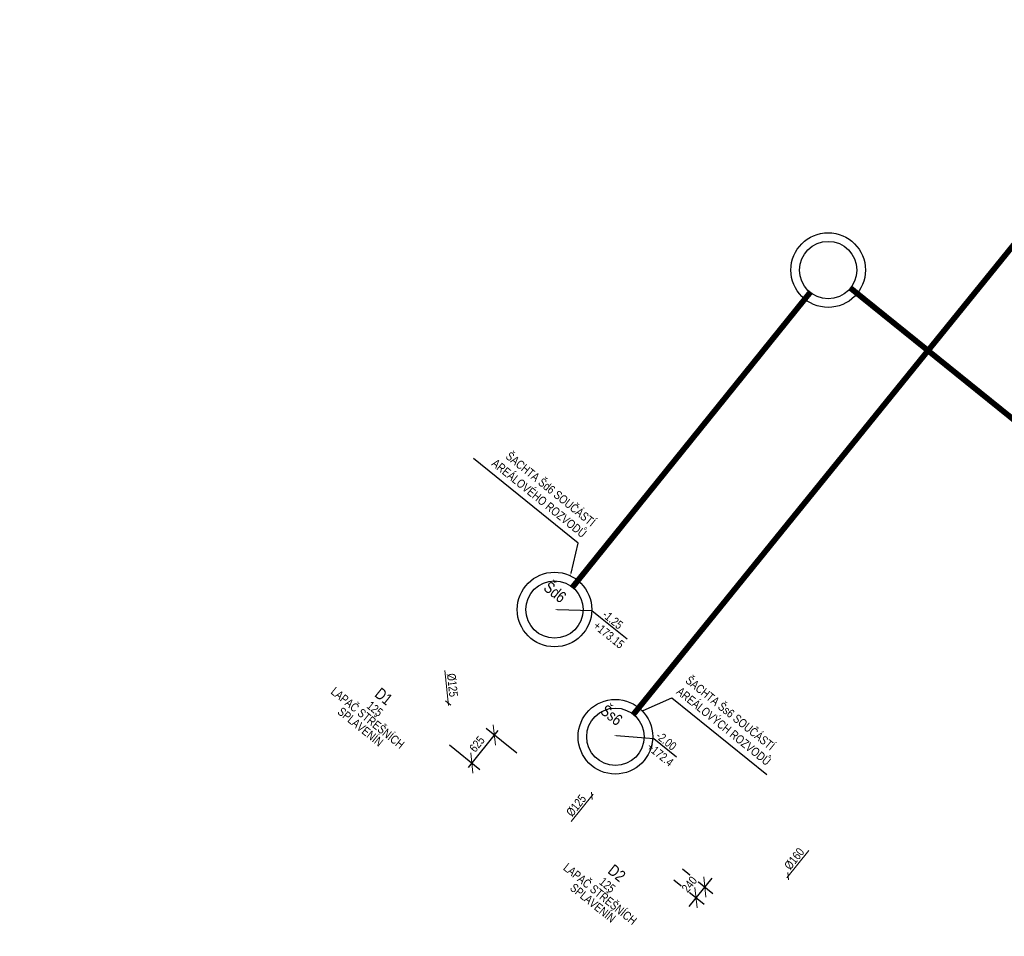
# Model space of a CAD drawing. Header units: millimetres. Extents: x -596506442 to -596040348, y -1160311056 to -1159813945.
# Tile 11 of 77: x -596466223 to -596449067, y -1160036187 to -1160020217. Entities that reach past the tile are written whole.
import ezdxf
from ezdxf import colors
from ezdxf.entities.mleader import LeaderData, LeaderLine
from ezdxf.math import Vec2, Vec3

# ---------------------------------------------------------------- set-up
doc = ezdxf.new("R2010")
doc.units = ezdxf.units.MM
doc.layers.get('Defpoints').update_dxf_attribs({"color": 220})
for name, color, linetype in [('obrys', 7, 'Continuous'), ('TP_03_KS-Potrubí nové', 20, 'KANVSVO'), ('TP_04_KD-Potrubí nové', 106, 'KANVDVO')]:
    doc.layers.add(name, color=color, linetype=linetype)
for name, color, linetype, lineweight in [('TP_01_Text', 7, 'Continuous', 5), ('ZTI-potr_studena-popis', 7, 'Continuous', 13), ('ZTI-voda-popis', 7, 'Continuous', 15)]:
    doc.layers.add(name, color=color, linetype=linetype, lineweight=lineweight)
doc.styles.add('ARIAL', font='arial.ttf', dxfattribs={"width": 0.8})
doc.styles.get("Standard").update_dxf_attribs({"font": 'ic-simplex.shx', "width": 0.8})
doc.linetypes.add('KANVDVO', pattern='A,7,-6.5,[8,civil.shx,S=1,R=0,X=0,Y=0],-6.5', length=20)
doc.linetypes.add('KANVSVO', pattern='A,7,-6.5,[9,civil.shx,S=1,R=0,X=0,Y=0],-6.5', length=20)
doc.dimstyles.new('CADKON', dxfattribs={"dimscale": 100, "dimtxt": 2.5, "dimasz": 2.5, "dimexe": 1.8, "dimexo": 5, "dimgap": 0.6, "dimtad": 1, "dimrnd": 1, "dimtxsty": 'Standard', "dimblk1": 'OBLIQUE', "dimblk2": 'OBLIQUE', "dimsah": 1, "dimcen": 2.5, "dimadec": 1, "dimazin": 2, "dimtfac": 1, "dimtdec": 4, "dimtix": 1, "dimtmove": 2, "dimatfit": 3, "dimldrblk": 'OPEN30', "dimfxl": 5, "dimfxlon": 1, "dimtfill": 1, "dimtolj": 1, "dimarcsym": 0})

# ---------------------------------------------------------------- blocks, each defined once
blk = doc.blocks.new('_OBLIQUE')
at = {"color": 0, "linetype": 'ByBlock'}
blk.add_line((-0.5, -0.5), (0.5, 0.5), dxfattribs=at)
blk = doc.blocks.new('*D144')
at = {"layer": 'Defpoints', "color": 0, "transparency": 16777216}
for p in [(-596455074, -1160034691), (-596455225, -1160034879)]:
    blk.add_point(p, dxfattribs=at)
at = {"layer": 'ZTI-potr_studena-popis', "color": 0, "lineweight": -2, "transparency": 16777216}
for p, q in [((-596454676, -1160035012), (-596454146, -1160035439)), ((-596454827, -1160035200), (-596454298, -1160035627)), ((-596454161, -1160035171), (-596454563, -1160035670))]:
    blk.add_line(p, q, dxfattribs=at)
at = {"layer": 'ZTI-potr_studena-popis', "color": 0, "transparency": 16777216, "insert": (-596454554, -1160035282), "char_height": 150, "attachment_point": 5, "rotation": 51.1224, "style": 'ARIAL', "bg_fill": 3, "box_fill_scale": 1.1, "bg_fill_color": 256, "bg_fill_true_color": 13158600, "bg_fill_transparency": 0}
blk.add_mtext('\\A1;240', dxfattribs=at)
at = {"layer": 'Defpoints', "color": 0, "transparency": 16777216}
blk.add_point((-596454438, -1160035514), dxfattribs=at)
at = {"layer": 'ZTI-potr_studena-popis', "color": 0, "lineweight": -2, "transparency": 16777216, "xscale": 250, "yscale": 250, "zscale": 250}
for p, rotation in [((-596454286, -1160035326), 51.12237106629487), ((-596454438, -1160035514), 231.1223710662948)]:
    blk.add_blockref('_OBLIQUE', p, dxfattribs=dict(at, rotation=rotation))
blk = doc.blocks.new('_Open30')
at = {"color": 0, "lineweight": -2}
for p, q in [((-1, 0.268), (0, 0)), ((0, 0), (-1, -0.268)), ((0, 0), (-1, 0))]:
    blk.add_line(p, q, dxfattribs=at)
blk = doc.blocks.new('*D145')
at = {"layer": 'Defpoints', "color": 0, "transparency": 16777216}
for p in [(-596459537, -1160032205), (-596458345, -1160033167), (-596455155, -1160034936)]:
    blk.add_point(p, dxfattribs=at)
at = {"layer": 'ZTI-potr_studena-popis', "color": 0, "lineweight": -2, "transparency": 16777216}
for p, q in [((-596457890, -1160032602), (-596458408, -1160033244)), ((-596457563, -1160032994), (-596458093, -1160032567)), ((-596458734, -1160032853), (-596458205, -1160033280))]:
    blk.add_line(p, q, dxfattribs=at)
at = {"layer": 'ZTI-potr_studena-popis', "color": 0, "lineweight": -2, "transparency": 16777216, "xscale": 250, "yscale": 250, "zscale": 250}
for p, rotation in [((-596457953, -1160032680), 51.12237106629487), ((-596458345, -1160033167), 231.1223710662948)]:
    blk.add_blockref('_OBLIQUE', p, dxfattribs=dict(at, rotation=rotation))
at = {"layer": 'ZTI-potr_studena-popis', "color": 0, "transparency": 16777216, "insert": (-596458255, -1160032838), "char_height": 150, "attachment_point": 5, "rotation": 51.1224, "style": 'ARIAL', "bg_fill": 3, "box_fill_scale": 1.1, "bg_fill_color": 256, "bg_fill_true_color": 13158600, "bg_fill_transparency": 0}
blk.add_mtext('\\A1;625', dxfattribs=at)
blk = doc.blocks.new('SITE')
at = {"color": 252}
for centre, radius in [((1050, 10657), 650), ((1050, 10657), 500), ((1050, 3060), 650), ((1050, 3060), 650), ((1050, 3060), 500), ((1050, 3060), 500), ((3267, 2000), 650), ((3267, 2000), 650), ((3267, 2000), 500), ((3267, 2000), 500)]:
    blk.add_circle(centre, radius, dxfattribs=at)
at = {"layer": 'Defpoints', "color": 252}
for p in [(3146, 10856), (3139, 2009), (3139, 2009)]:
    blk.add_point(p, dxfattribs=at)
at = {"layer": 'TP_03_KS-Potrubí nové', "color": 252, "const_width": 100}
blk.add_lwpolyline([(3267, 2500), (3291, 13480)], dxfattribs=at)
at = {"layer": 'TP_04_KD-Potrubí nové', "color": 252, "const_width": 100}
for points in [[(1545, 10657), (36037, 10657)], [(1050, 3560), (1050, 10157)]]:
    blk.add_lwpolyline(points, dxfattribs=at)

msp = doc.modelspace()

# ---------------------------------------------------------------- texts
at = {"layer": 'TP_01_Text', "color": 0, "insert": (-596437549.206, -1159908782.553), "char_height": 200, "width": 9574.27685, "attachment_point": 1, "rotation": 321.1223711, "style": 'ARIAL', "bg_fill": 3, "box_fill_scale": 1, "bg_fill_color": 256, "bg_fill_transparency": 0}
msp.add_mtext('\\A1;POZNÁMKA - OBECNĚ:\\PPROJEKTOVÁ DOKUMENTACE BYLA ZPRACOVÁNA ZA ÚČELEM VYDÁNÍ STAVEBNÍHO POVOLENÍ. PODROBNOST, PŘESNOST, ROZSAH I OBSAH DOKUMENTACE ODPOVÍDÁ VYHLÁŠCE Č. 499/2006 - VYHLÁŠKA O DOKUMENTACI STAVEB:\\PVÝKRESOVÁ ČÁST OBSAHUJE UMÍSTĚNÍ A USPOŘÁDÁNÍ ROZHODUJÍCÍCH ZAŘÍZENÍ, STROJŮ, ZÁKLADNÍCH MECHANICKÝCH KOMPONENTŮ, ZDROJŮ ENERGIE APOD.; ZÁKLADNÍ VYMEZENÍ PROSTORU NA JEJICH UMÍSTĚNÍ VE STAVBĚ; \\PPŘED ZAHÁJENÍM VÝSTAVBY JE NUTNÉ ZLADIT ODVOD KONDENZÁTU OD VŠECH VZDUCHOTECHNICKÝCH JEDNOTEK DLE ZVOLENE TECHNOLOGIE\\P\\PPOZNÁMKA - VODOVOD:\\P\\pt200;-^IUZAVÍRACÍ ARMATURY BUDOU UMÍSTĚNY DLE ČSN 75 5401, NUTNOST ZAJISTIT PŘÍSTUP\\P-^IMINIMÁLNÍ SKLON BUDE 0,3 % SMĚREM K VYPOUŠTĚCÍM ARMATURÁM,\\P-^IVEŠKERÉ POTRUBÍ BUDE ZAIZOLOVÁNO TEPELNOU IZOLACÍ, VIZ LEGENDA,\\P-^IKOTVENÍ POTRUBÍ, KOMPENZÁTORY DÉLKOVÉ ROZTAŽNOSTI A VÝŠKOVÉ UMÍSTĚNÍ PŘÍVODŮ VODY BUDE DLE MONTÁŽNÍCH NÁVODŮ DODAVATELŮ,\\P-^IPOTRUBÍ PITNÉ VODY BUDE Z TŘÍVRSTVÉHO POTRUBÍ PP-RCT, POŽÁRNÍ POTRUBÍ Z OCELI (OZN. JMENOVITOU SVĚTLOSTÍ POTRUBÍ DN)\\P-^IPOTRUBÍ PŘEVÁŽNĚ VEDENO V PŘEDSTĚNĚ, NENÍ-LI UVEDENO JINAK, SVISLÉ POTRUBÍ VEDENO V  KOMÍNOVÝCH PRŮDUŠÍCH PRŮMĚRU 150 mm\\P-^IPOLOHY REDUKCÍ, KULOVÝCH KOHOUTŮ A ARMATUR JSOU ZAKRESLENY POUZE ORIENTAČNĚ, PŘESNÁ POLOHA BUDE UPŘESNĚNA V DALŠÍM STUPNI PD\\P-^IPŘED VSTUPEM VODOVODU DO KAŽDÉHO BYTU BUDE OSAZEN NA SV A TV PODRUŽNÝ VODOMĚR S M-BUS, NUTNO ZAJISTIT PŘÍSTUP (OSAZENÍ REVIZNÍCH DVÍŘEK)\\P-^IOCHRANU PROTI ZNEČIŠTĚNÍ PITNÉ VODY VE VNITŘNÍM VODOVODU A ZAŘÍZENÍ NA OCHRANU PROTI ZNEČIŠTĚNÍ, ZPĚTNÝM PRŮTOKEM NUTNO ŘEŠIT DLE ČSN EN 1717, \\PDÁLE VIZ TECHNICKÁ ZPRÁVA.\\P\\PPOZNÁMKA - KANALIZACE:\\P-^IVŠECHNA PŘIPOJOVACÍ POTRUBÍ BUDOU PROVEDENA V MINIMÁLNÍM SKLONU 3% NENÍ-LI TOMU UVEDENO JINAK, \\P-^IVEŠKERÉ ODPADNÍ POTRUBÍ BUDE PROVEDENO Z ODHLUČNĚNÝCH TŘÍVRSTVÝCH PLASTOVÝCH TRUBEK Z PP, PŘIPOJOVACÍ POTRUBÍ Z MATERIÁLU PP-HT,\\P-^IPOTRUBÍ V DRÁŽKÁCH BUDE CHRÁNĚNO PROTI MECHANICKÉMU POŠKOZENÍ PLSTĚNÝMI PÁSY,\\P-^IUCHYCENÍ POTRUBÍ BUDE PROVEDENO DLE MONTÁŽNÍHO NÁVODU VÝROBCE,\\P-^INA ODPADNÍM POTRUBÍ BUDOU UMÍSTĚNY ČISTICÍ KUSY 1 m NAD PODLAHOU DANÉHO PODLAŽÍ, NUTNO ZAJISTIT PŘÍSTUP (OSAZENÍ REVIZNÍCH DVÍŘEK),\\P-^IDANÁ ODPADNÍ POTRUBÍ BUDOU VYVEDENA NAD STŘECHU A UKONČENY VENTILAČNÍ HLAVICÍ VE VÝŠCE min. 0,5 m NAD ÚROVNÍ STŘECHY\\P-^IZÁSADY PRO PROVÁDĚNÍ PŘIPOJOVACÍHO POTRUBÍ:\\P\\pi-400,l600,t600;--^INEJVĚTŠÍ DÉLKA NEVĚTRANÉHO PŘIPOJOVACÍHO POTRUBÍ JE 4 m,\\P--^INEJMENŠÍ SKLON NEVĚTRANÉHO PŘIPOJOVACÍHO POTRUBÍ JSOU 3%,\\P--^IUM KAŽDÉHO ZAŘIZOVACÍHO PŘEDMĚTU BUDE OSAZENA ZÁPACHOVÁ UZÁVĚRA S VÝŠKOU VODNÍHO SLOUPCE MINIMÁLNĚ 50 mm,\\P--^IPŘECHOD NA ODPADNÍ POTRUBÍ JE PROVEDEN ODBOČKAMI S ÚHLEM ODBOČENÍ 45° AŽ 88,5°,\\P--^IPŘIPOJOVACÍ POTRUBÍ OD DVOU A VÍCE ZAŘIZOVACÍCH PŘEDMĚTŮ NAPOJENÉHO DO SVODNÉHO POTRUBÍ MÁ BÝT OPATŘENO ČISTÍCÍ TVAROVKOU,\\P--^IPŘIPOJOVACÍ POTRUBÍ NAPOJENÁ NA ODPADNÍ POTRUBÍ ODBOČKOU S ÚHLEM VĚTŠÍM NEŽ 75°, MUSÍ MÍT MEZI DNEM PŘIPOJOVACÍHO POTRUBÍ V MÍSTĚ PŘIPOJENÍ \\P\\pi0,l0,tz;^IA HLADINOU VODY V NAPOJENÉ ZÁPACHOVÉ UZÁVĚRCE SVISLOU VZDÁLENOST VĚTŠÍ NEBO ROVNU VNITŘNÍMU PRŮMĚRU PŘIPOJOVACÍHO POTRUBÍ,\\P\\pi-400,l600,t600;--^IODBOČKY S BOČNÍM ÚHLEM PŘIPOJENÍ VĚTŠÍM NEŽ 60° MUSÍ BÝT NA PŘIPOJOVACÍM POTRUBÍ OSAZENY S ODTOKEM VE SVISLÉ ROVINĚ,\\P--^IEXCENTRICKÉ REDUKCE OSAZENÉ NA LEŽATÉM PŘIPOJOVACÍM POTRUBÍ MUSÍ BÝT OSAZENY S ROVNÝM POVRCHEM NAHOŘE,\\P--^IODPADNÍ POTRUBÍ , KTERÉ JE VYVEDENO NAD STŘECHU BUDE UKONČENO VĚTRACÍ HLAVICÍ v=0,5 m, OSTATNÍ  POTRUBÍ UKONČENA PŘIVZDUŠŇOVACÍM VENTILEM ,\\P\\pi0,l0,tz;DÁLE VIZ TECHNICKÁ ZPRÁVA.', dxfattribs=at)

# ---------------------------------------------------------------- next in the draw order: texts
at = {"layer": 'obrys', "char_height": 200, "width": 3467.51018, "attachment_point": 1, "rotation": 321.1223711}
for insert in [(-596476703.894, -1159957750.085), (-596477780.801, -1159959085.778)]:
    msp.add_mtext('\\pi2798.69709;{\\fArial|b0|i0|c238|p34;KKV50\\P\\pi1200.00677;BEZ OVLÁDACÍ PÁKY}', dxfattribs=dict(at, insert=insert))

# ---------------------------------------------------------------- next in the draw order: texts
at = {"layer": 'TP_01_Text', "color": 0, "insert": (-596423519.894, -1159920093.74), "char_height": 200, "width": 9574.27685, "attachment_point": 1, "rotation": 321.1223711, "style": 'ARIAL', "bg_fill": 3, "box_fill_scale": 1, "bg_fill_color": 256, "bg_fill_transparency": 0}
msp.add_mtext('\\A1;POZNÁMKA - OBECNĚ:\\PPROJEKTOVÁ DOKUMENTACE BYLA ZPRACOVÁNA ZA ÚČELEM VYDÁNÍ STAVEBNÍHO POVOLENÍ. PODROBNOST, PŘESNOST, ROZSAH I OBSAH DOKUMENTACE ODPOVÍDÁ VYHLÁŠCE Č. 499/2006 - VYHLÁŠKA O DOKUMENTACI STAVEB:\\PVÝKRESOVÁ ČÁST OBSAHUJE UMÍSTĚNÍ A USPOŘÁDÁNÍ ROZHODUJÍCÍCH ZAŘÍZENÍ, STROJŮ, ZÁKLADNÍCH MECHANICKÝCH KOMPONENTŮ, ZDROJŮ ENERGIE APOD.; ZÁKLADNÍ VYMEZENÍ PROSTORU NA JEJICH UMÍSTĚNÍ VE STAVBĚ; ZÁKLADNÍ PŘEHLEDOVÁ SCHÉMATA ROZVODŮ A ZAŘÍZENÍ, ZÁKLADNÍ TECHNOLOGICKÁ SCHÉMATA; PŮDORYSY PÁTEŘNÍCH POTRUBNÍCH ROZVODŮ; PŘIPOJOVACÍ POTRUBNÍ ANI KONCOVÉ PRVKY SE NEZOBRAZUJÍ\\P\\PPOZNÁMKA - VODOVOD:\\P\\pt200;-^IUZAVÍRACÍ ARMATURY BUDOU UMÍSTĚNY DLE ČSN 75 5401, NUTNOST ZAJISTIT PŘÍSTUP\\P-^IMINIMÁLNÍ SKLON BUDE 0,3 % SMĚREM K VYPOUŠTĚCÍM ARMATURÁM,\\P-^IVEŠKERÉ POTRUBÍ BUDE ZAIZOLOVÁNO TEPELNOU IZOLACÍ, VIZ LEGENDA,\\P-^IKOTVENÍ POTRUBÍ, KOMPENZÁTORY DÉLKOVÉ ROZTAŽNOSTI A VÝŠKOVÉ UMÍSTĚNÍ PŘÍVODŮ VODY BUDE DLE MONTÁŽNÍCH NÁVODŮ DODAVATELŮ,\\P-^IPOTRUBÍ PITNÉ VODY BUDE Z TŘÍVRSTVÉHO POTRUBÍ PP-RCT, POŽÁRNÍ POTRUBÍ Z OCELI (OZN. JMENOVITOU SVĚTLOSTÍ POTRUBÍ DN)\\P-^IPOTRUBÍ PŘEVÁŽNĚ VEDENO V PŘEDSTĚNĚ, NENÍ-LI UVEDENO JINAK, SVISLÉ POTRUBÍ VEDENO V  KOMÍNOVÝCH PRŮDUŠÍCH PRŮMĚRU 150 mm\\P-^IPOLOHY REDUKCÍ, KULOVÝCH KOHOUTŮ A ARMATUR JSOU ZAKRESLENY POUZE ORIENTAČNĚ, PŘESNÁ POLOHA BUDE UPŘESNĚNA V DALŠÍM STUPNI PD\\P-^IPŘED VSTUPEM VODOVODU DO KAŽDÉHO BYTU BUDE OSAZEN NA SV A TV PODRUŽNÝ VODOMĚR S M-BUS, NUTNO ZAJISTIT PŘÍSTUP (OSAZENÍ REVIZNÍCH DVÍŘEK)\\P-^IOCHRANU PROTI ZNEČIŠTĚNÍ PITNÉ VODY VE VNITŘNÍM VODOVODU A ZAŘÍZENÍ NA OCHRANU PROTI ZNEČIŠTĚNÍ, ZPĚTNÝM PRŮTOKEM NUTNO ŘEŠIT DLE ČSN EN 1717, \\PDÁLE VIZ TECHNICKÁ ZPRÁVA.\\P\\PPOZNÁMKA - KANALIZACE:\\P-^IVŠECHNA PŘIPOJOVACÍ POTRUBÍ BUDOU PROVEDENA V MINIMÁLNÍM SKLONU 3% NENÍ-LI TOMU UVEDENO JINAK, \\P-^IVEŠKERÉ ODPADNÍ POTRUBÍ BUDE PROVEDENO Z ODHLUČNĚNÝCH TŘÍVRSTVÝCH PLASTOVÝCH TRUBEK Z PP, PŘIPOJOVACÍ POTRUBÍ Z MATERIÁLU PP-HT,\\P-^IPOTRUBÍ V DRÁŽKÁCH BUDE CHRÁNĚNO PROTI MECHANICKÉMU POŠKOZENÍ PLSTĚNÝMI PÁSY,\\P-^IUCHYCENÍ POTRUBÍ BUDE PROVEDENO DLE MONTÁŽNÍHO NÁVODU VÝROBCE,\\P-^INA ODPADNÍM POTRUBÍ BUDOU UMÍSTĚNY ČISTICÍ KUSY 1 m NAD PODLAHOU DANÉHO PODLAŽÍ, NUTNO ZAJISTIT PŘÍSTUP (OSAZENÍ REVIZNÍCH DVÍŘEK),\\P-^IDANÁ ODPADNÍ POTRUBÍ BUDOU VYVEDENA NAD STŘECHU A UKONČENY VENTILAČNÍ HLAVICÍ VE VÝŠCE min. 0,5 m NAD ÚROVNÍ STŘECHY\\P-^IZÁSADY PRO PROVÁDĚNÍ PŘIPOJOVACÍHO POTRUBÍ:\\P\\pi-400,l600,t600;--^INEJVĚTŠÍ DÉLKA NEVĚTRANÉHO PŘIPOJOVACÍHO POTRUBÍ JE 4 m,\\P--^INEJMENŠÍ SKLON NEVĚTRANÉHO PŘIPOJOVACÍHO POTRUBÍ JSOU 3%,\\P--^IUM KAŽDÉHO ZAŘIZOVACÍHO PŘEDMĚTU BUDE OSAZENA ZÁPACHOVÁ UZÁVĚRA S VÝŠKOU VODNÍHO SLOUPCE MINIMÁLNĚ 50 mm,\\P--^IPŘECHOD NA ODPADNÍ POTRUBÍ JE PROVEDEN ODBOČKAMI S ÚHLEM ODBOČENÍ 45° AŽ 88,5°,\\P--^IPŘIPOJOVACÍ POTRUBÍ OD DVOU A VÍCE ZAŘIZOVACÍCH PŘEDMĚTŮ NAPOJENÉHO DO SVODNÉHO POTRUBÍ MÁ BÝT OPATŘENO ČISTÍCÍ TVAROVKOU,\\P--^IPŘIPOJOVACÍ POTRUBÍ NAPOJENÁ NA ODPADNÍ POTRUBÍ ODBOČKOU S ÚHLEM VĚTŠÍM NEŽ 75°, MUSÍ MÍT MEZI DNEM PŘIPOJOVACÍHO POTRUBÍ V MÍSTĚ PŘIPOJENÍ \\P\\pi0,l0,tz;^IA HLADINOU VODY V NAPOJENÉ ZÁPACHOVÉ UZÁVĚRCE SVISLOU VZDÁLENOST VĚTŠÍ NEBO ROVNU VNITŘNÍMU PRŮMĚRU PŘIPOJOVACÍHO POTRUBÍ,\\P\\pi-400,l600,t600;--^IODBOČKY S BOČNÍM ÚHLEM PŘIPOJENÍ VĚTŠÍM NEŽ 60° MUSÍ BÝT NA PŘIPOJOVACÍM POTRUBÍ OSAZENY S ODTOKEM VE SVISLÉ ROVINĚ,\\P--^IEXCENTRICKÉ REDUKCE OSAZENÉ NA LEŽATÉM PŘIPOJOVACÍM POTRUBÍ MUSÍ BÝT OSAZENY S ROVNÝM POVRCHEM NAHOŘE,\\P--^IODPADNÍ POTRUBÍ , KTERÉ JE VYVEDENO NAD STŘECHU BUDE UKONČENO VĚTRACÍ HLAVICÍ v=0,5 m, OSTATNÍ  POTRUBÍ UKONČENA PŘIVZDUŠŇOVACÍM VENTILEM ,\\P\\pi0,l0,tz;DÁLE VIZ TECHNICKÁ ZPRÁVA.', dxfattribs=at)

# ---------------------------------------------------------------- next in the draw order: linework, layer by layer
at = {"layer": 'ZTI-voda-popis', "ltscale": 20}
msp.add_line((-596456260.359, -1160033677.98), (-596456247.028, -1160033802.267), dxfattribs=at)

# ---------------------------------------------------------------- next in the draw order: texts
at = {"color": 0, "lineweight": 13, "insert": (-596459816.594, -1160031929.134), "char_height": 200, "width": 500, "attachment_point": 2, "rotation": 321.1223711, "style": 'ARIAL', "bg_fill": 3, "box_fill_scale": 1, "bg_fill_color": 256, "bg_fill_true_color": 13158600, "bg_fill_transparency": 33554432}
msp.add_mtext('D1', dxfattribs=at)
at = {"layer": 'ZTI-voda-popis', "ltscale": 20, "char_height": 150, "width": 494.33998, "style": 'ARIAL', "bg_fill": 3, "box_fill_scale": 1, "bg_fill_color": 256, "bg_fill_transparency": 0}
for s, insert, attachment_point, rotation in [('%%C125', (-596458585.382, -1160032005.711), 3, 276.1225931), ('%%C125', (-596456457.16, -1160033700.767), 3, 51.1214514), ('%%C160', (-596452914.916, -1160034947.14), 1, 51.122371)]:
    msp.add_mtext(s, dxfattribs=dict(at, insert=insert, attachment_point=attachment_point, rotation=rotation))

# ---------------------------------------------------------------- next in the draw order: dimensions: what is measured, and where the dimension line sits
at = {"layer": 'ZTI-potr_studena-popis'}
dim = msp.add_linear_dim(base=(-596454437.63, -1160035513.972), p1=(-596455073.869, -1160034691.338), p2=(-596455225.179, -1160034879.007), angle=51.1223711, dimstyle='CADKON', override={"dimtxt": 1.5, "dimrnd": 5, "dimtxsty": 'ARIAL', "dimdle": 2}, dxfattribs=at)
dim.commit()
dim.dimension.update_dxf_attribs({"geometry": '*D144', "text_midpoint": (-596454553.768, -1160035282.171), "dimtype": 160})

# ---------------------------------------------------------------- next in the draw order: leaders
ml = msp.add_multileader_mtext('Standard', dxfattribs=at)
ml.set_content('-1.25\\P+173.15', color=256, style='ARIAL')
ml.set_leader_properties()
ml.build(insert=Vec2(0, 0))
ml.multileader.update_dxf_attribs({"text_left_attachment_type": 6, "text_right_attachment_type": 6, "dogleg_length": 0.36, "arrow_head_size": 50})
ctx = ml.context
ctx.base_point, ctx.char_height, ctx.arrow_head_size, ctx.landing_gap_size, ctx.plane_origin, ctx.plane_x_axis, ctx.plane_y_axis = Vec3(-596456103.77, -1160030631.803), 150, 50, 0.09, Vec3(-596456715.296, -1160030646.092), Vec3(0.778488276, -0.627659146), Vec3(0.627659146, 0.778488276)
ctx.left_attachment, ctx.right_attachment = 6, 6
notes = []
notes.append((ctx, [(1, (1, 1, 0), (-596456254.606, -1160030510.192), (0.778488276, -0.627659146), 193.754, [(0, [(-596456904.395, -1160030493.631)], 0, [])])]))
ctx.mtext.insert, ctx.mtext.text_direction, ctx.mtext.rotation, ctx.mtext.flow_direction = Vec3(-596455990.721, -1160030491.732), Vec3(0.778488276, -0.627659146), 5.604642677, 5
ctx.mtext.has_bg_fill, ctx.mtext.bg_color, ctx.mtext.bg_scale_factor, ctx.mtext.bg_transparency, ctx.mtext.use_window_bg_color = 1, -1027028792, 1.5, 0, 1
ml = msp.add_multileader_mtext('Standard', dxfattribs=at)
ml.set_content('-2.00\\P+172.4', color=256, style='ARIAL')
ml.set_leader_properties()
ml.build(insert=Vec2(0, 0))
ml.multileader.update_dxf_attribs({"text_left_attachment_type": 6, "text_right_attachment_type": 6, "dogleg_length": 0.36, "arrow_head_size": 50})
ctx = ml.context
ctx.base_point, ctx.char_height, ctx.arrow_head_size, ctx.landing_gap_size, ctx.plane_origin, ctx.plane_x_axis, ctx.plane_y_axis = Vec3(-596455171.391, -1160032742.935), 150, 50, 0.09, Vec3(-596455937.58, -1160032622.567), Vec3(0.778488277, -0.627659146), Vec3(0.627659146, 0.778488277)
ctx.left_attachment, ctx.right_attachment = 6, 6
notes.append((ctx, [(0, (1, 1, 0), (-596455171.672, -1160032742.709), (0.778488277, -0.627659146), 0.36, [(0, [(-596455873.863, -1160032686.172)], 0, [])])]))
ctx.mtext.insert, ctx.mtext.text_direction, ctx.mtext.rotation, ctx.mtext.flow_direction = Vec3(-596455058.343, -1160032602.863), Vec3(0.778488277, -0.627659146), 5.604642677, 5
ctx.mtext.has_bg_fill, ctx.mtext.bg_color, ctx.mtext.bg_scale_factor, ctx.mtext.bg_transparency, ctx.mtext.use_window_bg_color = 1, -1027028792, 1.5, 0, 1
for ctx, leaders in notes:
    for number, flags, end, landing, length, lines in leaders:
        leader = LeaderData()
        leader.index, (leader.has_last_leader_line, leader.has_dogleg_vector, leader.attachment_direction) = number, flags
        leader.last_leader_point, leader.dogleg_vector, leader.dogleg_length = Vec3(end), Vec3(landing), length
        for number, points, colour, breaks in lines:
            line = LeaderLine()
            line.index, line.vertices, line.color, line.breaks = number, Vec3.list(points), colors.encode_raw_color(colour), breaks
            leader.lines.append(line)
        ctx.leaders.append(leader)

# ---------------------------------------------------------------- next in the draw order: linework, layer by layer
at = {"layer": 'ZTI-voda-popis', "ltscale": 20}
for p, q in [((-596458708.426, -1160032160.987), (-596458805.737, -1160032082.53)), ((-596452839.972, -1160035075.489), (-596452826.64, -1160035199.776))]:
    msp.add_line(p, q, dxfattribs=at)
for points in [[(-596458817.844, -1160031555.299), (-596458752.712, -1160032162.494)], [(-596456611.284, -1160034183.629), (-596456227.978, -1160033708.23)], [(-596452475.723, -1160034694.121), (-596452859.021, -1160035169.527)]]:
    msp.add_lwpolyline(points, dxfattribs=at)

# ---------------------------------------------------------------- next in the draw order: texts
at = {"attachment_point": 2, "line_spacing_factor": 0.8, "style": 'ARIAL', "bg_fill": 3, "box_fill_scale": 1, "bg_fill_color": 256, "bg_fill_transparency": 0}
for s, insert, char_height, width, rotation in [('Šd6', (-596456832.057, -1160030109.865), 200, 142.54692, 321.122371), ('125\\PLAPAČ STŘEŠNÍCH SPLAVENÍN', (-596459986.728, -1160032166.078), 150, 1754.08166, 321.1223711)]:
    msp.add_mtext(s, dxfattribs=dict(at, insert=insert, char_height=char_height, width=width, rotation=rotation))

# ---------------------------------------------------------------- next in the draw order: dimensions: what is measured, and where the dimension line sits
at = {"layer": 'ZTI-potr_studena-popis'}
dim = msp.add_linear_dim(base=(-596458344.881, -1160033166.574), p1=(-596455154.962, -1160034935.62), p2=(-596459537.001, -1160032205.422), angle=51.1223711, dimstyle='CADKON', override={"dimtxt": 1.5, "dimrnd": 5, "dimtxsty": 'ARIAL', "dimdle": 1}, dxfattribs=at)
dim.commit()
dim.dimension.update_dxf_attribs({"geometry": '*D145', "text_midpoint": (-596458255.068, -1160032837.567)})

# ---------------------------------------------------------------- next in the draw order: leaders
ml = msp.add_multileader_mtext('Standard')
ml.set_content('ŠACHTA Šd6 SOUČÁSTÍ AREÁLOVÉHO ROZVODŮ', color=256, style='ARIAL')
ml.set_leader_properties()
ml.build(insert=Vec2(0, 0))
ml.multileader.update_dxf_attribs({"text_left_attachment_type": 5, "text_right_attachment_type": 5, "dogleg_length": 0.36, "arrow_head_size": 50})
ctx = ml.context
ctx.base_point, ctx.char_height, ctx.arrow_head_size, ctx.landing_gap_size, ctx.plane_origin, ctx.plane_x_axis, ctx.plane_y_axis = Vec3(-596458068.619, -1160028063.386), 150, 50, 0.09, Vec3(-596456627.347, -1160029905.63), Vec3(0.778488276, -0.627659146), Vec3(0.627659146, 0.778488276)
ctx.left_attachment, ctx.right_attachment, ctx.text_align_type = 5, 5, 2
notes = []
notes.append((ctx, [(0, (1, 1, 0), (-596456490.597, -1160029335.672), (-0.778488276, 0.627659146), 0.36, [(0, [(-596456627.347, -1160029905.63)], 0, [])])]))
ctx.mtext.insert, ctx.mtext.text_direction, ctx.mtext.rotation, ctx.mtext.width, ctx.mtext.alignment, ctx.mtext.flow_direction = Vec3(-596456173.529, -1160028941.696), Vec3(0.778488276, -0.627659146), 5.604642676, 2324.2216, 3, 5
ctx.mtext.has_bg_fill, ctx.mtext.bg_color, ctx.mtext.bg_scale_factor, ctx.mtext.bg_transparency, ctx.mtext.use_window_bg_color = 1, -1027028792, 1.5, 0, 1
for ctx, leaders in notes:
    for number, flags, end, landing, length, lines in leaders:
        leader = LeaderData()
        leader.index, (leader.has_last_leader_line, leader.has_dogleg_vector, leader.attachment_direction) = number, flags
        leader.last_leader_point, leader.dogleg_vector, leader.dogleg_length = Vec3(end), Vec3(landing), length
        for number, points, colour, breaks in lines:
            line = LeaderLine()
            line.index, line.vertices, line.color, line.breaks = number, Vec3.list(points), colors.encode_raw_color(colour), breaks
            leader.lines.append(line)
        ctx.leaders.append(leader)

# ---------------------------------------------------------------- next in the draw order: texts
at = {"insert": (-596455846.467, -1160032253.851), "char_height": 200, "width": 142.54692, "attachment_point": 2, "rotation": 321.122371, "line_spacing_factor": 0.8, "style": 'ARIAL', "bg_fill": 3, "box_fill_scale": 1, "bg_fill_color": 256, "bg_fill_transparency": 0}
msp.add_mtext('Šs6', dxfattribs=at)
at = {"color": 0, "lineweight": 13, "insert": (-596455755.445, -1160035006.436), "char_height": 200, "width": 500, "attachment_point": 2, "rotation": 321.1223711, "style": 'ARIAL', "bg_fill": 3, "box_fill_scale": 1, "bg_fill_color": 256, "bg_fill_true_color": 13158600, "bg_fill_transparency": 33554432}
msp.add_mtext('D2', dxfattribs=at)

# ---------------------------------------------------------------- next in the draw order: leaders
ml = msp.add_multileader_mtext('Standard')
ml.set_content('ŠACHTA Šs6 SOUČÁSTÍ AREÁLOVÝCH ROZVODŮ', color=256, style='ARIAL')
ml.set_leader_properties()
ml.build(insert=Vec2(0, 0))
ml.multileader.update_dxf_attribs({"text_left_attachment_type": 5, "text_right_attachment_type": 5, "dogleg_length": 0.36, "arrow_head_size": 50})
ctx = ml.context
ctx.base_point, ctx.char_height, ctx.arrow_head_size, ctx.landing_gap_size, ctx.plane_origin, ctx.plane_x_axis, ctx.plane_y_axis = Vec3(-596454859.661, -1160032030.478), 150, 50, 0.09, Vec3(-596455404.901, -1160032271.09), Vec3(0.778488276, -0.627659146), Vec3(0.627659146, 0.778488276)
ctx.left_attachment, ctx.right_attachment = 5, 5
notes = []
notes.append((ctx, [(1, (1, 1, 0), (-596454859.941, -1160032030.252), (0.778488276, -0.627659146), 0.36, [(0, [(-596455404.901, -1160032271.09)], 0, [])])]))
ctx.mtext.insert, ctx.mtext.text_direction, ctx.mtext.rotation, ctx.mtext.width, ctx.mtext.flow_direction = Vec3(-596454542.173, -1160031636.841), Vec3(0.778488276, -0.627659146), 5.604642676, 2107.92975, 5
ctx.mtext.has_bg_fill, ctx.mtext.bg_color, ctx.mtext.bg_scale_factor, ctx.mtext.bg_transparency, ctx.mtext.use_window_bg_color = 1, -1027028792, 1.5, 0, 1
for ctx, leaders in notes:
    for number, flags, end, landing, length, lines in leaders:
        leader = LeaderData()
        leader.index, (leader.has_last_leader_line, leader.has_dogleg_vector, leader.attachment_direction) = number, flags
        leader.last_leader_point, leader.dogleg_vector, leader.dogleg_length = Vec3(end), Vec3(landing), length
        for number, points, colour, breaks in lines:
            line = LeaderLine()
            line.index, line.vertices, line.color, line.breaks = number, Vec3.list(points), colors.encode_raw_color(colour), breaks
            leader.lines.append(line)
        ctx.leaders.append(leader)

# ---------------------------------------------------------------- next in the draw order: texts
at = {"insert": (-596455936.266, -1160035234.764), "char_height": 150, "width": 1602.38862, "attachment_point": 2, "rotation": 321.1223711, "line_spacing_factor": 0.8, "style": 'ARIAL', "bg_fill": 3, "box_fill_scale": 1, "bg_fill_color": 256, "bg_fill_transparency": 0}
msp.add_mtext('125\\PLAPAČ STŘEŠNÍCH SPLAVENÍN', dxfattribs=at)

# ---------------------------------------------------------------- next in the draw order: block references
at = {"rotation": 321.1223710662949}
msp.add_blockref('SITE', (-596459642.463, -1160032216.734), dxfattribs=at)

doc.saveas('drawing.dxf')
